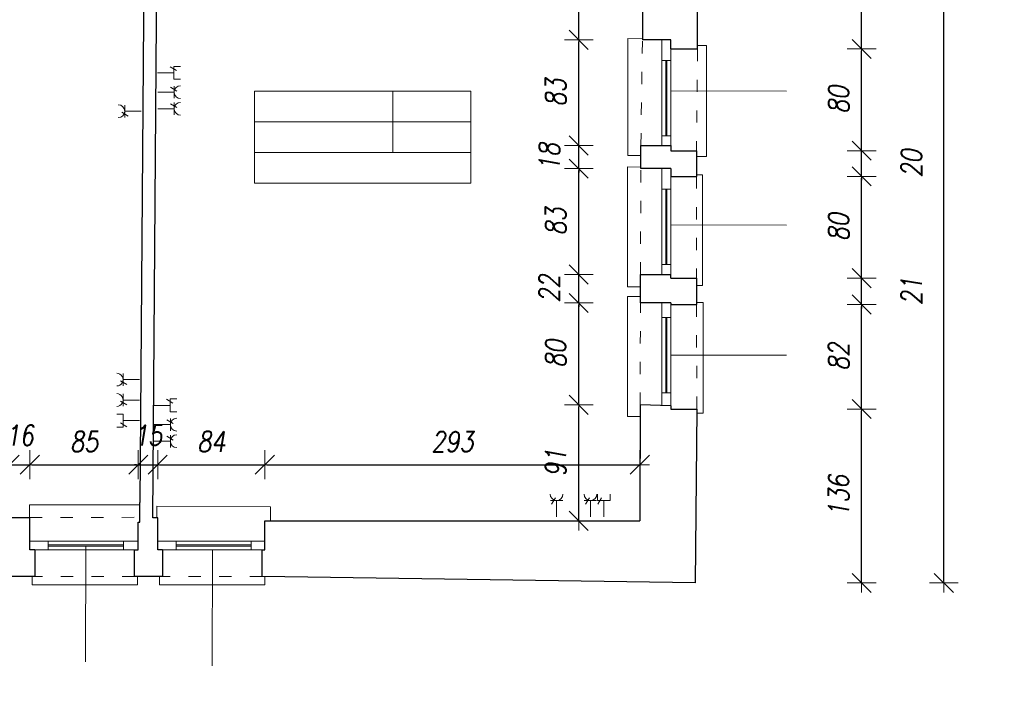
# Model space of a CAD drawing. Header units: millimetres. Extents: x -58431 to 28973, y -32170 to 9431.
# Tile 35 of 54: x -6811 to 891, y -27243 to -21904. Entities that reach past the tile are written whole.
import ezdxf

# ---------------------------------------------------------------- set-up
doc = ezdxf.new("R2010")
doc.units = ezdxf.units.MM
doc.header["$LTSCALE"] = 8
doc.linetypes.add('ACAD_ISO03W100', pattern=[30, 12, -18])
doc.layers.get('Defpoints').update_dxf_attribs({"lineweight": 0})
for name, color, linetype, lineweight in [('A_DIMEN', 7, 'Continuous', 0), ('BAM_OPISY POWIERZCHNI', 40, 'Continuous', 0), ('instalacje', 6, 'Continuous', 0), ('piętro_dzwi i okna', 3, 'Continuous', 0), ('piętro_parapet', 6, 'Continuous', 0), ('piętro_podciąg', 2, 'ACAD_ISO03W100', 0), ('piętro_rzut', 7, 'Continuous', 30), ('piętro_widok', 4, 'Continuous', 0), ('RZUT_wymiarowanie', 2, 'Continuous', 0), ('wymiarowanie', 4, 'Continuous', 0)]:
    doc.layers.add(name, color=color, linetype=linetype, lineweight=lineweight)
doc.styles.add('ROMANS1', font='romans.shx', dxfattribs={"width": 0.8, "oblique": 10})
doc.dimstyles.new('NARCH100', dxfattribs={"dimscale": 100, "dimtxt": 1.6, "dimasz": 0.15, "dimexe": 0, "dimexo": 0, "dimgap": 1, "dimtad": 1, "dimdec": 0, "dimlfac": 0.1, "dimrnd": 1, "dimdsep": 46, "dimtxsty": 'ROMANS1', "dimblk": 'wym', "dimcen": -1.5, "dimse1": 1, "dimse2": 1, "dimclrd": 4, "dimclre": 4, "dimclrt": 3, "dimadec": 0, "dimazin": 0, "dimtfac": 0.04, "dimtdec": 0, "dimtmove": 2, "dimatfit": 3, "dimldrblk": 'wym', "dimfxl": 0, "dimtolj": 1, "dimarcsym": 0})

# ---------------------------------------------------------------- blocks, each defined once
blk = doc.blocks.new('wym')
at = {"layer": 'A_DIMEN', "color": 4, "ltscale": 100}
for p, q in [((0, -7.5), (0, 7.5)), ((-5, -5), (5, 5)), ((-5, 0), (5, 0))]:
    blk.add_line(p, q, dxfattribs=at)
blk = doc.blocks.new('*D41')
at = {"layer": 'Defpoints', "color": 0, "transparency": 16777216}
for p in [(-6902.2, -26258.7), (-6692.7, -26258.7), (-6692.7, -28282.8)]:
    blk.add_point(p, dxfattribs=at)
at = {"layer": 'piętro_widok', "color": 4, "lineweight": -2, "transparency": 16777216}
for p, q in [((-6917.2, -28282.8), (-6932.2, -28282.8)), ((-6902.2, -28282.8), (-6692.7, -28282.8)), ((-6677.7, -28282.8), (-6662.7, -28282.8))]:
    blk.add_line(p, q, dxfattribs=at)
at = {"layer": 'piętro_widok', "color": 4, "lineweight": -2, "transparency": 16777216, "xscale": 15, "yscale": 15, "zscale": 15}
for p, rotation in [((-6902.2, -28282.8), 359.9999999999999), ((-6692.7, -28282.8), 179.9999999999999)]:
    blk.add_blockref('wym', p, dxfattribs=dict(at, rotation=rotation))
at = {"layer": 'piętro_widok', "color": 3, "transparency": 16777216, "insert": (-6797.4, -28050.2), "char_height": 160, "attachment_point": 5, "style": 'ROMANS1'}
blk.add_mtext('\\A1;21', dxfattribs=at)
blk = doc.blocks.new('*D42')
at = {"layer": 'Defpoints', "color": 0, "transparency": 16777216}
for p in [(-6692.7, -26258.7), (-5913.9, -26258.7), (-5913.9, -28282.8)]:
    blk.add_point(p, dxfattribs=at)
at = {"layer": 'piętro_widok', "color": 4, "lineweight": -2, "transparency": 16777216}
blk.add_line((-6677.7, -28282.8), (-5928.9, -28282.8), dxfattribs=at)
at = {"layer": 'piętro_widok', "color": 4, "lineweight": -2, "transparency": 16777216, "xscale": 15, "yscale": 15, "zscale": 15, "rotation": 179.9999999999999}
blk.add_blockref('wym', (-6692.7, -28282.8), dxfattribs=at)
at = {"layer": 'piętro_widok', "color": 4, "lineweight": -2, "transparency": 16777216, "xscale": 15, "yscale": 15, "zscale": 15}
blk.add_blockref('wym', (-5913.9, -28282.8), dxfattribs=at)
at = {"layer": 'piętro_widok', "color": 3, "transparency": 16777216, "insert": (-6303.3, -28102.8), "char_height": 160, "attachment_point": 5, "style": 'ROMANS1'}
blk.add_mtext('\\A1;78', dxfattribs=at)
blk = doc.blocks.new('*D43')
at = {"layer": 'Defpoints', "color": 0, "transparency": 16777216}
for p in [(-5913.9, -26258.7), (-5693.1, -26258.7), (-5693.1, -28282.8)]:
    blk.add_point(p, dxfattribs=at)
at = {"layer": 'piętro_widok', "color": 4, "lineweight": -2, "transparency": 16777216}
for p, q in [((-5928.9, -28282.8), (-5943.9, -28282.8)), ((-5913.9, -28282.8), (-5693.1, -28282.8)), ((-5678.1, -28282.8), (-5663.1, -28282.8))]:
    blk.add_line(p, q, dxfattribs=at)
at = {"layer": 'piętro_widok', "color": 4, "lineweight": -2, "transparency": 16777216, "xscale": 15, "yscale": 15, "zscale": 15}
for p, rotation in [((-5913.9, -28282.8), 359.9999999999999), ((-5693.1, -28282.8), 179.9999999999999)]:
    blk.add_blockref('wym', p, dxfattribs=dict(at, rotation=rotation))
at = {"layer": 'piętro_widok', "color": 3, "transparency": 16777216, "insert": (-5803.5, -28091.6), "char_height": 160, "attachment_point": 5, "style": 'ROMANS1'}
blk.add_mtext('\\A1;22', dxfattribs=at)
blk = doc.blocks.new('*D44')
at = {"layer": 'Defpoints', "color": 0, "transparency": 16777216}
for p in [(-5693.1, -26258.7), (-4914.5, -26258.5), (-4914.5, -28282.8)]:
    blk.add_point(p, dxfattribs=at)
at = {"layer": 'piętro_widok', "color": 4, "lineweight": -2, "transparency": 16777216}
blk.add_line((-5678.1, -28282.8), (-4929.5, -28282.8), dxfattribs=at)
at = {"layer": 'piętro_widok', "color": 4, "lineweight": -2, "transparency": 16777216, "xscale": 15, "yscale": 15, "zscale": 15, "rotation": 179.9999999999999}
blk.add_blockref('wym', (-5693.1, -28282.8), dxfattribs=at)
at = {"layer": 'piętro_widok', "color": 4, "lineweight": -2, "transparency": 16777216, "xscale": 15, "yscale": 15, "zscale": 15}
blk.add_blockref('wym', (-4914.5, -28282.8), dxfattribs=at)
at = {"layer": 'piętro_widok', "color": 3, "transparency": 16777216, "insert": (-5303.8, -28102.8), "char_height": 160, "attachment_point": 5, "style": 'ROMANS1'}
blk.add_mtext('\\A1;78', dxfattribs=at)
blk = doc.blocks.new('*D45')
at = {"layer": 'Defpoints', "color": 0, "transparency": 16777216}
for p in [(-4914.5, -26258.5), (-1528.1, -26309.4), (-1528.1, -28282.8)]:
    blk.add_point(p, dxfattribs=at)
at = {"layer": 'piętro_widok', "color": 4, "lineweight": -2, "transparency": 16777216}
blk.add_line((-4899.5, -28282.8), (-1543.1, -28282.8), dxfattribs=at)
at = {"layer": 'piętro_widok', "color": 4, "lineweight": -2, "transparency": 16777216, "xscale": 15, "yscale": 15, "zscale": 15, "rotation": 179.9999999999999}
blk.add_blockref('wym', (-4914.5, -28282.8), dxfattribs=at)
at = {"layer": 'piętro_widok', "color": 4, "lineweight": -2, "transparency": 16777216, "xscale": 15, "yscale": 15, "zscale": 15}
blk.add_blockref('wym', (-1528.1, -28282.8), dxfattribs=at)
at = {"layer": 'piętro_widok', "color": 3, "transparency": 16777216, "insert": (-3221.3, -28102.8), "char_height": 160, "attachment_point": 5, "style": 'ROMANS1'}
blk.add_mtext('\\A1;339', dxfattribs=at)
blk = doc.blocks.new('*D46')
at = {"layer": 'Defpoints', "color": 0, "transparency": 16777216}
for p in [(-1513.7, -24949.1), (-225.4, -24949.1), (-1528.1, -26309.4)]:
    blk.add_point(p, dxfattribs=at)
at = {"layer": 'piętro_widok', "color": 4, "lineweight": -2, "transparency": 16777216}
blk.add_line((-225.4, -26294.4), (-225.4, -24964.1), dxfattribs=at)
at = {"layer": 'piętro_widok', "color": 4, "lineweight": -2, "transparency": 16777216, "xscale": 15, "yscale": 15, "zscale": 15}
for p, rotation in [((-225.4, -24949.1), 90), ((-225.4, -26309.4), 270)]:
    blk.add_blockref('wym', p, dxfattribs=dict(at, rotation=rotation))
at = {"layer": 'piętro_widok', "color": 3, "transparency": 16777216, "insert": (-405.4, -25629.3), "char_height": 160, "attachment_point": 5, "rotation": 90, "style": 'ROMANS1'}
blk.add_mtext('\\A1;136', dxfattribs=at)
blk = doc.blocks.new('*D47')
at = {"layer": 'Defpoints', "color": 0, "transparency": 16777216}
for p in [(-1517.6, -24131.7), (-225.4, -24131.7), (-1513.7, -24949.1)]:
    blk.add_point(p, dxfattribs=at)
at = {"layer": 'piętro_widok', "color": 4, "lineweight": -2, "transparency": 16777216}
blk.add_line((-225.4, -24934.1), (-225.4, -24146.7), dxfattribs=at)
at = {"layer": 'piętro_widok', "color": 4, "lineweight": -2, "transparency": 16777216, "xscale": 15, "yscale": 15, "zscale": 15}
for p, rotation in [((-225.4, -24131.7), 90), ((-225.4, -24949.1), 270)]:
    blk.add_blockref('wym', p, dxfattribs=dict(at, rotation=rotation))
at = {"layer": 'piętro_widok', "color": 3, "transparency": 16777216, "insert": (-405.4, -24540.4), "char_height": 160, "attachment_point": 5, "rotation": 90, "style": 'ROMANS1'}
blk.add_mtext('\\A1;82', dxfattribs=at)
blk = doc.blocks.new('*D48')
at = {"layer": 'Defpoints', "color": 0, "transparency": 16777216}
for p in [(-1517.6, -23925.3), (-225.4, -23925.3), (-1517.6, -24131.7)]:
    blk.add_point(p, dxfattribs=at)
at = {"layer": 'piętro_widok', "color": 4, "lineweight": -2, "transparency": 16777216}
for p, q in [((-225.4, -23910.3), (-225.4, -23895.3)), ((-225.4, -24131.7), (-225.4, -23925.3)), ((-225.4, -24146.7), (-225.4, -24161.7))]:
    blk.add_line(p, q, dxfattribs=at)
at = {"layer": 'piętro_widok', "color": 4, "lineweight": -2, "transparency": 16777216, "xscale": 15, "yscale": 15, "zscale": 15}
for p, rotation in [((-225.4, -23925.3), 270), ((-225.4, -24131.7), 90)]:
    blk.add_blockref('wym', p, dxfattribs=dict(at, rotation=rotation))
at = {"layer": 'piętro_widok', "color": 3, "transparency": 16777216, "insert": (164.6, -24028.5), "char_height": 160, "attachment_point": 5, "rotation": 90, "style": 'ROMANS1'}
blk.add_mtext('\\A1;21', dxfattribs=at)
blk = doc.blocks.new('*D49')
at = {"layer": 'Defpoints', "color": 0, "transparency": 16777216}
for p in [(-1517.6, -23129.4), (-225.4, -23129.4), (-1517.6, -23925.3)]:
    blk.add_point(p, dxfattribs=at)
at = {"layer": 'piętro_widok', "color": 4, "lineweight": -2, "transparency": 16777216}
blk.add_line((-225.4, -23910.3), (-225.4, -23144.4), dxfattribs=at)
at = {"layer": 'piętro_widok', "color": 4, "lineweight": -2, "transparency": 16777216, "xscale": 15, "yscale": 15, "zscale": 15}
for p, rotation in [((-225.4, -23129.4), 90), ((-225.4, -23925.3), 270)]:
    blk.add_blockref('wym', p, dxfattribs=dict(at, rotation=rotation))
at = {"layer": 'piętro_widok', "color": 3, "transparency": 16777216, "insert": (-405.4, -23527.3), "char_height": 160, "attachment_point": 5, "rotation": 90, "style": 'ROMANS1'}
blk.add_mtext('\\A1;80', dxfattribs=at)
blk = doc.blocks.new('*D50')
at = {"layer": 'Defpoints', "color": 0, "transparency": 16777216}
for p in [(-1517.7, -22928.6), (-225.4, -22928.6), (-1517.6, -23129.4)]:
    blk.add_point(p, dxfattribs=at)
at = {"layer": 'piętro_widok', "color": 4, "lineweight": -2, "transparency": 16777216}
for p, q in [((-225.4, -22913.6), (-225.4, -22898.6)), ((-225.4, -23129.4), (-225.4, -22928.6)), ((-225.4, -23144.4), (-225.4, -23159.4))]:
    blk.add_line(p, q, dxfattribs=at)
at = {"layer": 'piętro_widok', "color": 4, "lineweight": -2, "transparency": 16777216, "xscale": 15, "yscale": 15, "zscale": 15}
for p, rotation in [((-225.4, -22928.6), 270), ((-225.4, -23129.4), 90)]:
    blk.add_blockref('wym', p, dxfattribs=dict(at, rotation=rotation))
at = {"layer": 'piętro_widok', "color": 3, "transparency": 16777216, "insert": (164.6, -23029), "char_height": 160, "attachment_point": 5, "rotation": 90, "style": 'ROMANS1'}
blk.add_mtext('\\A1;20', dxfattribs=at)
blk = doc.blocks.new('*D51')
at = {"layer": 'Defpoints', "color": 0, "transparency": 16777216}
for p in [(-1508.3, -22133.1, -2786.7), (-225.4, -22133.1), (-1517.7, -22928.6)]:
    blk.add_point(p, dxfattribs=at)
at = {"layer": 'piętro_widok', "color": 4, "lineweight": -2, "transparency": 16777216}
blk.add_line((-225.4, -22913.6), (-225.4, -22148.1), dxfattribs=at)
at = {"layer": 'piętro_widok', "color": 4, "lineweight": -2, "transparency": 16777216, "xscale": 15, "yscale": 15, "zscale": 15}
for p, rotation in [((-225.4, -22133.1), 90), ((-225.4, -22928.6), 270)]:
    blk.add_blockref('wym', p, dxfattribs=dict(at, rotation=rotation))
at = {"layer": 'piętro_widok', "color": 3, "transparency": 16777216, "insert": (-405.4, -22530.9), "char_height": 160, "attachment_point": 5, "rotation": 90, "style": 'ROMANS1'}
blk.add_mtext('\\A1;80', dxfattribs=at)
blk = doc.blocks.new('*D52')
at = {"layer": 'Defpoints', "color": 0, "transparency": 16777216}
for p in [(-1543.9, -19904.6), (-225.4, -19904.6), (-1508.3, -22133.1, -2786.7)]:
    blk.add_point(p, dxfattribs=at)
at = {"layer": 'piętro_widok', "color": 4, "lineweight": -2, "transparency": 16777216}
blk.add_line((-225.4, -22118.1), (-225.4, -19919.6), dxfattribs=at)
at = {"layer": 'piętro_widok', "color": 4, "lineweight": -2, "transparency": 16777216, "xscale": 15, "yscale": 15, "zscale": 15}
for p, rotation in [((-225.4, -19904.6), 90), ((-225.4, -22133.1), 270)]:
    blk.add_blockref('wym', p, dxfattribs=dict(at, rotation=rotation))
at = {"layer": 'piętro_widok', "color": 3, "transparency": 16777216, "insert": (-405.4, -21018.9), "char_height": 160, "attachment_point": 5, "rotation": 90, "style": 'ROMANS1'}
blk.add_mtext('\\A1;223', dxfattribs=at)
blk = doc.blocks.new('*D331')
at = {"layer": 'Defpoints', "color": 0, "transparency": 16777216}
for p in [(-6732, -25384.3), (-6890.1, -25981.2), (-6732, -25981.2)]:
    blk.add_point(p, dxfattribs=at)
at = {"layer": 'RZUT_wymiarowanie', "color": 4, "lineweight": -2, "transparency": 16777216}
for p, q in [((-6905.1, -25384.3), (-6920.1, -25384.3)), ((-6890.1, -25384.3), (-6732, -25384.3)), ((-6717, -25384.3), (-6702, -25384.3))]:
    blk.add_line(p, q, dxfattribs=at)
at = {"layer": 'RZUT_wymiarowanie', "color": 4, "lineweight": -2, "transparency": 16777216, "xscale": 15, "yscale": 15, "zscale": 15}
for p, rotation in [((-6890.1, -25384.3), 359.9999999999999), ((-6732, -25384.3), 179.9999999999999)]:
    blk.add_blockref('wym', p, dxfattribs=dict(at, rotation=rotation))
at = {"layer": 'RZUT_wymiarowanie', "color": 3, "transparency": 16777216, "insert": (-6811.1, -25154.3), "char_height": 160, "attachment_point": 5, "style": 'ROMANS1'}
blk.add_mtext('\\A1;16', dxfattribs=at)
blk = doc.blocks.new('*D332')
at = {"layer": 'Defpoints', "color": 0, "transparency": 16777216}
for p in [(-5883.2, -25384.3), (-6732, -25981.2), (-5883.2, -25981.2)]:
    blk.add_point(p, dxfattribs=at)
at = {"layer": 'RZUT_wymiarowanie', "color": 4, "lineweight": -2, "transparency": 16777216}
blk.add_line((-6717, -25384.3), (-5898.2, -25384.3), dxfattribs=at)
at = {"layer": 'RZUT_wymiarowanie', "color": 4, "lineweight": -2, "transparency": 16777216, "xscale": 15, "yscale": 15, "zscale": 15, "rotation": 179.9999999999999}
blk.add_blockref('wym', (-6732, -25384.3), dxfattribs=at)
at = {"layer": 'RZUT_wymiarowanie', "color": 4, "lineweight": -2, "transparency": 16777216, "xscale": 15, "yscale": 15, "zscale": 15}
blk.add_blockref('wym', (-5883.2, -25384.3), dxfattribs=at)
at = {"layer": 'RZUT_wymiarowanie', "color": 3, "transparency": 16777216, "insert": (-6307.6, -25204.3), "char_height": 160, "attachment_point": 5, "style": 'ROMANS1'}
blk.add_mtext('\\A1;85', dxfattribs=at)
blk = doc.blocks.new('*D333')
at = {"layer": 'Defpoints', "color": 0, "transparency": 16777216}
for p in [(-5731.6, -25384.3), (-5883.2, -25981.2), (-5731.6, -25981.2)]:
    blk.add_point(p, dxfattribs=at)
at = {"layer": 'RZUT_wymiarowanie', "color": 4, "lineweight": -2, "transparency": 16777216}
for p, q in [((-5898.2, -25384.3), (-5913.2, -25384.3)), ((-5883.2, -25384.3), (-5731.6, -25384.3)), ((-5716.6, -25384.3), (-5701.6, -25384.3))]:
    blk.add_line(p, q, dxfattribs=at)
at = {"layer": 'RZUT_wymiarowanie', "color": 4, "lineweight": -2, "transparency": 16777216, "xscale": 15, "yscale": 15, "zscale": 15}
for p, rotation in [((-5883.2, -25384.3), 359.9999999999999), ((-5731.6, -25384.3), 179.9999999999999)]:
    blk.add_blockref('wym', p, dxfattribs=dict(at, rotation=rotation))
at = {"layer": 'RZUT_wymiarowanie', "color": 3, "transparency": 16777216, "insert": (-5807.4, -25154.3), "char_height": 160, "attachment_point": 5, "style": 'ROMANS1'}
blk.add_mtext('\\A1;15', dxfattribs=at)
blk = doc.blocks.new('*D334')
at = {"layer": 'Defpoints', "color": 0, "transparency": 16777216}
for p in [(-4893.5, -25384.3), (-5731.6, -25981.2), (-4893.5, -25981.2)]:
    blk.add_point(p, dxfattribs=at)
at = {"layer": 'RZUT_wymiarowanie', "color": 4, "lineweight": -2, "transparency": 16777216}
blk.add_line((-5716.6, -25384.3), (-4908.5, -25384.3), dxfattribs=at)
at = {"layer": 'RZUT_wymiarowanie', "color": 4, "lineweight": -2, "transparency": 16777216, "xscale": 15, "yscale": 15, "zscale": 15, "rotation": 179.9999999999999}
blk.add_blockref('wym', (-5731.6, -25384.3), dxfattribs=at)
at = {"layer": 'RZUT_wymiarowanie', "color": 4, "lineweight": -2, "transparency": 16777216, "xscale": 15, "yscale": 15, "zscale": 15}
blk.add_blockref('wym', (-4893.5, -25384.3), dxfattribs=at)
at = {"layer": 'RZUT_wymiarowanie', "color": 3, "transparency": 16777216, "insert": (-5312.6, -25204.3), "char_height": 160, "attachment_point": 5, "style": 'ROMANS1'}
blk.add_mtext('\\A1;84', dxfattribs=at)
blk = doc.blocks.new('*D335')
at = {"layer": 'Defpoints', "color": 0, "transparency": 16777216}
for p in [(-1959.9, -25384.3), (-1959.9, -25824), (-4893.5, -25981.2)]:
    blk.add_point(p, dxfattribs=at)
at = {"layer": 'RZUT_wymiarowanie', "color": 4, "lineweight": -2, "transparency": 16777216}
blk.add_line((-4878.5, -25384.3), (-1974.9, -25384.3), dxfattribs=at)
at = {"layer": 'RZUT_wymiarowanie', "color": 4, "lineweight": -2, "transparency": 16777216, "xscale": 15, "yscale": 15, "zscale": 15, "rotation": 179.9999999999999}
blk.add_blockref('wym', (-4893.5, -25384.3), dxfattribs=at)
at = {"layer": 'RZUT_wymiarowanie', "color": 4, "lineweight": -2, "transparency": 16777216, "xscale": 15, "yscale": 15, "zscale": 15}
blk.add_blockref('wym', (-1959.9, -25384.3), dxfattribs=at)
at = {"layer": 'RZUT_wymiarowanie', "color": 3, "transparency": 16777216, "insert": (-3426.7, -25204.3), "char_height": 160, "attachment_point": 5, "style": 'ROMANS1'}
blk.add_mtext('\\A1;293', dxfattribs=at)
blk = doc.blocks.new('*D484')
at = {"layer": 'BAM_OPISY POWIERZCHNI', "color": 4, "lineweight": -2, "transparency": 16777216}
blk.add_line((-2438.3, -25809), (-2438.3, -24930.8), dxfattribs=at)
at = {"layer": 'Defpoints', "color": 0, "transparency": 16777216}
for p in [(-2438.3, -24915.8), (-1958.9, -24915.8), (-1959.9, -25824)]:
    blk.add_point(p, dxfattribs=at)
at = {"layer": 'BAM_OPISY POWIERZCHNI', "color": 4, "lineweight": -2, "transparency": 16777216, "xscale": 15, "yscale": 15, "zscale": 15}
for p, rotation in [((-2438.3, -24915.8), 90), ((-2438.3, -25824), 270)]:
    blk.add_blockref('wym', p, dxfattribs=dict(at, rotation=rotation))
at = {"layer": 'BAM_OPISY POWIERZCHNI', "color": 3, "transparency": 16777216, "insert": (-2618.3, -25369.9), "char_height": 160, "attachment_point": 5, "rotation": 90, "style": 'ROMANS1'}
blk.add_mtext('\\A1;91', dxfattribs=at)
blk = doc.blocks.new('*D485')
at = {"layer": 'BAM_OPISY POWIERZCHNI', "color": 4, "lineweight": -2, "transparency": 16777216}
blk.add_line((-2438.3, -24900.8), (-2438.3, -24134.1), dxfattribs=at)
at = {"layer": 'Defpoints', "color": 0, "transparency": 16777216}
for p in [(-2438.3, -24119.1), (-1788.1, -24119.1), (-1958.9, -24915.8)]:
    blk.add_point(p, dxfattribs=at)
at = {"layer": 'BAM_OPISY POWIERZCHNI', "color": 4, "lineweight": -2, "transparency": 16777216, "xscale": 15, "yscale": 15, "zscale": 15}
for p, rotation in [((-2438.3, -24119.1), 90), ((-2438.3, -24915.8), 270)]:
    blk.add_blockref('wym', p, dxfattribs=dict(at, rotation=rotation))
at = {"layer": 'BAM_OPISY POWIERZCHNI', "color": 3, "transparency": 16777216, "insert": (-2618.3, -24517.5), "char_height": 160, "attachment_point": 5, "rotation": 90, "style": 'ROMANS1'}
blk.add_mtext('\\A1;80', dxfattribs=at)
blk = doc.blocks.new('*D486')
at = {"layer": 'BAM_OPISY POWIERZCHNI', "color": 4, "lineweight": -2, "transparency": 16777216}
for p, q in [((-2438.3, -23881.7), (-2438.3, -23866.7)), ((-2438.3, -24119.1), (-2438.3, -23896.7)), ((-2438.3, -24134.1), (-2438.3, -24149.1))]:
    blk.add_line(p, q, dxfattribs=at)
at = {"layer": 'Defpoints', "color": 0, "transparency": 16777216}
for p in [(-2438.3, -23896.7), (-1788.1, -23896.7), (-1788.1, -24119.1)]:
    blk.add_point(p, dxfattribs=at)
at = {"layer": 'BAM_OPISY POWIERZCHNI', "color": 4, "lineweight": -2, "transparency": 16777216, "xscale": 15, "yscale": 15, "zscale": 15}
for p, rotation in [((-2438.3, -23896.7), 270), ((-2438.3, -24119.1), 90)]:
    blk.add_blockref('wym', p, dxfattribs=dict(at, rotation=rotation))
at = {"layer": 'BAM_OPISY POWIERZCHNI', "color": 3, "transparency": 16777216, "insert": (-2668.3, -24007.9), "char_height": 160, "attachment_point": 5, "rotation": 90, "style": 'ROMANS1'}
blk.add_mtext('\\A1;22', dxfattribs=at)
blk = doc.blocks.new('*D487')
at = {"layer": 'BAM_OPISY POWIERZCHNI', "color": 4, "lineweight": -2, "transparency": 16777216}
blk.add_line((-2438.3, -23881.7), (-2438.3, -23084), dxfattribs=at)
at = {"layer": 'Defpoints', "color": 0, "transparency": 16777216}
for p in [(-2438.3, -23069), (-1788.1, -23069), (-1788.1, -23896.7)]:
    blk.add_point(p, dxfattribs=at)
at = {"layer": 'BAM_OPISY POWIERZCHNI', "color": 4, "lineweight": -2, "transparency": 16777216, "xscale": 15, "yscale": 15, "zscale": 15}
for p, rotation in [((-2438.3, -23069), 90), ((-2438.3, -23896.7), 270)]:
    blk.add_blockref('wym', p, dxfattribs=dict(at, rotation=rotation))
at = {"layer": 'BAM_OPISY POWIERZCHNI', "color": 3, "transparency": 16777216, "insert": (-2618.3, -23482.8), "char_height": 160, "attachment_point": 5, "rotation": 90, "style": 'ROMANS1'}
blk.add_mtext('\\A1;83', dxfattribs=at)
blk = doc.blocks.new('*D488')
at = {"layer": 'BAM_OPISY POWIERZCHNI', "color": 4, "lineweight": -2, "transparency": 16777216}
for p, q in [((-2438.3, -22872.7), (-2438.3, -22857.7)), ((-2438.3, -23069), (-2438.3, -22887.7)), ((-2438.3, -23084), (-2438.3, -23099))]:
    blk.add_line(p, q, dxfattribs=at)
at = {"layer": 'Defpoints', "color": 0, "transparency": 16777216}
for p in [(-2438.3, -22887.7), (-1788.1, -22887.7), (-1788.1, -23069)]:
    blk.add_point(p, dxfattribs=at)
at = {"layer": 'BAM_OPISY POWIERZCHNI', "color": 4, "lineweight": -2, "transparency": 16777216, "xscale": 15, "yscale": 15, "zscale": 15}
for p, rotation in [((-2438.3, -22887.7), 270), ((-2438.3, -23069), 90)]:
    blk.add_blockref('wym', p, dxfattribs=dict(at, rotation=rotation))
at = {"layer": 'BAM_OPISY POWIERZCHNI', "color": 3, "transparency": 16777216, "insert": (-2668.3, -22978.3), "char_height": 160, "attachment_point": 5, "rotation": 90, "style": 'ROMANS1'}
blk.add_mtext('\\A1;18', dxfattribs=at)
blk = doc.blocks.new('*D489')
at = {"layer": 'BAM_OPISY POWIERZCHNI', "color": 4, "lineweight": -2, "transparency": 16777216}
blk.add_line((-2438.3, -22872.7), (-2438.3, -22076.4), dxfattribs=at)
at = {"layer": 'Defpoints', "color": 0, "transparency": 16777216}
for p in [(-2438.3, -22061.4), (-1788.1, -22061.4), (-1788.1, -22887.7)]:
    blk.add_point(p, dxfattribs=at)
at = {"layer": 'BAM_OPISY POWIERZCHNI', "color": 4, "lineweight": -2, "transparency": 16777216, "xscale": 15, "yscale": 15, "zscale": 15}
for p, rotation in [((-2438.3, -22061.4), 90), ((-2438.3, -22887.7), 270)]:
    blk.add_blockref('wym', p, dxfattribs=dict(at, rotation=rotation))
at = {"layer": 'BAM_OPISY POWIERZCHNI', "color": 3, "transparency": 16777216, "insert": (-2618.3, -22474.6), "char_height": 160, "attachment_point": 5, "rotation": 90, "style": 'ROMANS1'}
blk.add_mtext('\\A1;83', dxfattribs=at)
blk = doc.blocks.new('*D490')
at = {"layer": 'BAM_OPISY POWIERZCHNI', "color": 4, "lineweight": -2, "transparency": 16777216}
blk.add_line((-2438.3, -22046.4), (-2438.3, -20165.7), dxfattribs=at)
at = {"layer": 'Defpoints', "color": 0, "transparency": 16777216}
for p in [(-2438.3, -20150.7), (-1933.9, -20150.7), (-1788.1, -22061.4)]:
    blk.add_point(p, dxfattribs=at)
at = {"layer": 'BAM_OPISY POWIERZCHNI', "color": 4, "lineweight": -2, "transparency": 16777216, "xscale": 15, "yscale": 15, "zscale": 15}
for p, rotation in [((-2438.3, -20150.7), 90), ((-2438.3, -22061.4), 270)]:
    blk.add_blockref('wym', p, dxfattribs=dict(at, rotation=rotation))
at = {"layer": 'BAM_OPISY POWIERZCHNI', "color": 3, "transparency": 16777216, "insert": (-2618.3, -21106), "char_height": 160, "attachment_point": 5, "rotation": 90, "style": 'ROMANS1'}
blk.add_mtext('\\A1;191', dxfattribs=at)
blk = doc.blocks.new('*D12')
at = {"layer": 'BAM_OPISY POWIERZCHNI', "color": 4, "lineweight": -2, "transparency": 16777216}
blk.add_line((417.8, -26294.4), (417.8, -1708.8), dxfattribs=at)
at = {"layer": 'Defpoints', "color": 0, "transparency": 16777216}
for p in [(-1456.7, -1693.8), (417.8, -1693.8), (-1528.1, -26309.4)]:
    blk.add_point(p, dxfattribs=at)
at = {"layer": 'BAM_OPISY POWIERZCHNI', "color": 4, "lineweight": -2, "transparency": 16777216, "xscale": 15, "yscale": 15, "zscale": 15}
for p, rotation in [((417.8, -1693.8), 90), ((417.8, -26309.4), 270)]:
    blk.add_blockref('wym', p, dxfattribs=dict(at, rotation=rotation))
at = {"layer": 'BAM_OPISY POWIERZCHNI', "color": 3, "transparency": 16777216, "insert": (237.8, -14001.6), "char_height": 160, "attachment_point": 5, "rotation": 90, "style": 'ROMANS1'}
blk.add_mtext('\\A1;2462', dxfattribs=at)
blk = doc.blocks.new('*D545')
at = {"layer": 'BAM_OPISY POWIERZCHNI', "color": 4, "lineweight": -2, "transparency": 16777216}
blk.add_line((-9823.1, -31627.1), (-1543.1, -31627.1), dxfattribs=at)
at = {"layer": 'Defpoints', "color": 0, "transparency": 16777216}
for p in [(-1528.1, -26309.4), (-9838.1, -30520.1), (-1528.1, -31627.1)]:
    blk.add_point(p, dxfattribs=at)
at = {"layer": 'BAM_OPISY POWIERZCHNI', "color": 4, "lineweight": -2, "transparency": 16777216, "xscale": 15, "yscale": 15, "zscale": 15, "rotation": 179.9999999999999}
blk.add_blockref('wym', (-9838.1, -31627.1), dxfattribs=at)
at = {"layer": 'BAM_OPISY POWIERZCHNI', "color": 4, "lineweight": -2, "transparency": 16777216, "xscale": 15, "yscale": 15, "zscale": 15}
blk.add_blockref('wym', (-1528.1, -31627.1), dxfattribs=at)
at = {"layer": 'BAM_OPISY POWIERZCHNI', "color": 3, "transparency": 16777216, "insert": (-5683.1, -31447.1), "char_height": 160, "attachment_point": 5, "style": 'ROMANS1'}
blk.add_mtext('\\A1;831', dxfattribs=at)
blk = doc.blocks.new('*D546')
at = {"layer": 'BAM_OPISY POWIERZCHNI', "color": 4, "lineweight": -2, "transparency": 16777216}
blk.add_line((-56042.1, -32057.8), (-1543.1, -32057.8), dxfattribs=at)
at = {"layer": 'Defpoints', "color": 0, "transparency": 16777216}
for p in [(-56057.1, -26261.6), (-1528.1, -26309.4), (-1528.1, -32057.8)]:
    blk.add_point(p, dxfattribs=at)
at = {"layer": 'BAM_OPISY POWIERZCHNI', "color": 4, "lineweight": -2, "transparency": 16777216, "xscale": 15, "yscale": 15, "zscale": 15, "rotation": 179.9999999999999}
blk.add_blockref('wym', (-56057.1, -32057.8), dxfattribs=at)
at = {"layer": 'BAM_OPISY POWIERZCHNI', "color": 4, "lineweight": -2, "transparency": 16777216, "xscale": 15, "yscale": 15, "zscale": 15}
blk.add_blockref('wym', (-1528.1, -32057.8), dxfattribs=at)
at = {"layer": 'BAM_OPISY POWIERZCHNI', "color": 3, "transparency": 16777216, "insert": (-28792.6, -31877.8), "char_height": 160, "attachment_point": 5, "style": 'ROMANS1'}
blk.add_mtext('\\A1;5453', dxfattribs=at)

msp = doc.modelspace()

# ---------------------------------------------------------------- linework, layer by layer
at = {"layer": 'BAM_OPISY POWIERZCHNI'}
msp.add_line((-3891.8, -22463.1), (-3891.8, -22943.1), dxfattribs=at)
for points in [[(-4973.9, -22463.1), (-4973.9, -22943.1), (-3283.3, -22943.1), (-3283.3, -22463.1)], [(-4973.9, -22463.1), (-3283.3, -22463.1)], [(-3283.3, -22703.1), (-4973.9, -22703.1)], [(-4973.9, -22943.1), (-4973.9, -23183.1), (-3283.3, -23183.1), (-3283.3, -22943.1)]]:
    msp.add_lwpolyline(points, dxfattribs=at)
at = {"layer": 'instalacje'}
for points in [[(-5604.1, -22319.9), (-5732.1, -22319.9)], [(-5583.4, -22301.8), (-5633.1, -22271.9)], [(-5604.1, -22370.1), (-5604.1, -22269.7)], [(-5553.8, -22269.7), (-5604.1, -22269.7)], [(-5553.8, -22370.1), (-5604.1, -22370.1)], [(-5603, -22470.6), (-5731, -22470.6)], [(-5581.4, -22461.9), (-5631.1, -22432)], [(-5602.9, -22422.6), (-5603, -22518.5)], [(-5581.4, -22591.9), (-5631.1, -22562)], [(-5603, -22552.6), (-5603, -22648.5)], [(-6011.1, -22628.4), (-5961.4, -22658.3)], [(-5989.6, -22667.7), (-5989.6, -22571.8)], [(-5989.6, -22619.7), (-5861.6, -22619.7)], [(-5603, -22600.6), (-5731, -22600.6)], [(-6002, -24766.4), (-6002, -24670.5)], [(-6002, -24718.5), (-5874, -24718.5)], [(-6023.6, -24727.1), (-5973.9, -24757)], [(-6002, -24926.5), (-6002, -24830.5)], [(-5612.7, -24902), (-5662.4, -24872.1)], [(-5633.4, -24970.4), (-5633.4, -24869.9)], [(-5583.1, -24869.9), (-5633.4, -24869.9)], [(-6023.6, -24887.1), (-5973.9, -24917)], [(-6002, -24878.5), (-5874, -24878.5)], [(-5633.4, -24920.1), (-5761.4, -24920.1)], [(-6052.3, -24989.6), (-6002, -24989.6)], [(-6002, -24989.6), (-6002.1, -25090.1)], [(-5583.1, -24970.4), (-5633.4, -24970.4)], [(-5632.2, -25022.8), (-5632.3, -25118.8)], [(-6052.3, -25090.1), (-6002.1, -25090.1)], [(-6022.7, -25057.9), (-5973, -25087.8)], [(-6002, -25039.8), (-5874, -25039.9)], [(-5632.3, -25070.8), (-5760.3, -25070.8)], [(-5610.7, -25062.2), (-5660.4, -25032.3)], [(-5610.7, -25192.2), (-5660.4, -25162.3)], [(-5632.3, -25152.8), (-5632.3, -25248.8)], [(-5632.3, -25200.8), (-5760.3, -25200.8)], [(-2620.2, -25643), (-2650.1, -25692.7)], [(-2355, -25643.1), (-2384.9, -25692.8)], [(-2291.8, -25614.4), (-2291.8, -25664.6)], [(-2259.7, -25644), (-2289.6, -25693.7)], [(-2191.3, -25614.4), (-2191.3, -25664.6)], [(-2659.5, -25664.6), (-2563.6, -25664.6)], [(-2611.6, -25664.6), (-2611.6, -25792.6)], [(-2394.4, -25664.6), (-2298.4, -25664.6)], [(-2346.4, -25664.6), (-2346.4, -25792.6)], [(-2191.3, -25664.6), (-2291.8, -25664.6)], [(-2241.6, -25664.6), (-2241.6, -25792.6)]]:
    msp.add_lwpolyline(points, dxfattribs=at)
for centre, start, end in [((-5552.7, -22470.6), 89.99226, 269.99226), ((-5552.7, -22600.6), 89.99226, 269.99226), ((-6039.8, -22619.7), 270, 90), ((-6052.2, -24718.5), 269.99226, 89.99226), ((-6052.3, -24878.5), 269.99226, 89.99226), ((-5582, -25070.8), 89.99226, 269.99226), ((-5582, -25200.8), 89.99226, 269.99226), ((-2611.6, -25614.4), 179.99226, 359.99226), ((-2346.4, -25614.4), 179.99226, 359.99226)]:
    msp.add_arc(centre, 50.2, start, end, dxfattribs=at)
at = {"layer": 'piętro_dzwi i okna'}
for points in [[(-1788.1, -22061.4), (-1788.1, -22887.7)], [(-1718.1, -22133.1), (-1718, -22887.7)], [(-1788.1, -22223.5), (-1718.1, -22223.5)], [(-1757.4, -22223.5), (-1757.4, -22812.5)], [(-1747.8, -22223.5), (-1747.8, -22812.5)], [(-1788.1, -22812.5), (-1718.1, -22812.5)], [(-1788.1, -23069), (-1788.1, -23896.7)], [(-1718.1, -23122.4), (-1718, -23896.7)], [(-1788.1, -23228.5), (-1718.1, -23228.5)], [(-1757.4, -23228.5), (-1757.4, -23817.5)], [(-1747.8, -23228.5), (-1747.8, -23817.5)], [(-1788.1, -23817.5), (-1718.1, -23817.5)], [(-1788.1, -24119.1), (-1788.1, -24922.4)], [(-1718.1, -24131.4), (-1718, -24925.1)], [(-1788.1, -24233.9), (-1718.1, -24233.9)], [(-1757.4, -24233.9), (-1757.4, -24823)], [(-1747.8, -24233.9), (-1747.8, -24823)], [(-1788.1, -24823), (-1718.1, -24823)], [(-5883.2, -25981.2), (-6732, -25981.2)], [(-6589.1, -25981.2), (-6589.1, -26051.2)], [(-6000.1, -26011.9), (-6589.1, -26011.9)], [(-6000.1, -26021.5), (-6589.1, -26021.5)], [(-6000.1, -25981.2), (-6000.1, -26051.2)], [(-4893.5, -25981.2), (-5731.6, -25981.2)], [(-5588.2, -25981.2), (-5588.2, -26051.2)], [(-4999.2, -26011.9), (-5588.2, -26011.9)], [(-4999.2, -26021.5), (-5588.2, -26021.5)], [(-4999.2, -25981.2), (-4999.2, -26051.2)], [(-5913.9, -26051.2), (-6693.2, -26051.2)], [(-4914.5, -26051.2), (-5693.8, -26051.3)]]:
    msp.add_lwpolyline(points, dxfattribs=at)
at = {"layer": 'piętro_parapet'}
for points in [[(-1952.2, -22967.4), (-2054.3, -22967.4), (-2054.5, -22052), (-1939.7, -22053.3)], [(-1508.3, -22106.3), (-1438.3, -22106.3), (-1438.3, -22973.2), (-1517.7, -22973.2)], [(-1955.3, -23994.5), (-2056.5, -23994.5), (-2056.7, -23055.9), (-1952.2, -23057.1)], [(-1517.6, -23116.7), (-1470.3, -23116.7), (-1470.3, -23983.6), (-1517.6, -23983.6)], [(-1955.3, -25007.3), (-2056.5, -25007.3), (-2056.7, -24068.6), (-1952.2, -24069.8)], [(-1517.6, -24115.1), (-1464.5, -24115.1), (-1464.5, -24982), (-1514, -24982)], [(-6734.5, -25798.5), (-6734.5, -25699.2)], [(-5872.1, -25699.2), (-6734.5, -25699.2)], [(-5737.7, -25800.7), (-5737.7, -25708.2), (-4849.8, -25713.7), (-4850.1, -25824)], [(-6713.5, -26258.7), (-6713.5, -26324.3), (-5889.1, -26324.3), (-5889.1, -26258.7)], [(-5716.9, -26258.7), (-5716.9, -26324.3), (-4892.4, -26324.3), (-4892.4, -26258.7)]]:
    msp.add_lwpolyline(points, dxfattribs=at)
at = {"layer": 'piętro_podciąg'}
for points in [[(-1952.2, -22887.7), (-1939.7, -22061.4)], [(-1508.3, -22133.2), (-1517.6, -22928.6)], [(-1955.3, -23896.7), (-1952.2, -23069)], [(-1517.6, -23129.4), (-1517.7, -23925.3)], [(-1958.9, -24915.8), (-1955.3, -24119.1)], [(-1517.6, -24131.7), (-1513.7, -24949.1)], [(-6732, -25798.4), (-5871.8, -25795.5)], [(-5913.9, -26258.7), (-6701.4, -26258.7)], [(-4914.5, -26258.7), (-5693.1, -26258.7)]]:
    msp.add_lwpolyline(points, dxfattribs=at)
at = {"layer": 'piętro_rzut'}
for p, q in [((-1933.9, -20252.9), (-1939.7, -22061.4)), ((-1718.1, -22133.1, -2786.7), (-1508.3, -22133.1, -2786.7)), ((-1952.2, -23069), (-1952.2, -22887.7)), ((-1952.2, -22887.7), (-1718, -22887.7)), ((-1718, -22928.6, -1455.5), (-1517.6, -22928.6, -1455.5)), ((-1517.7, -22928.6), (-1517.6, -23129.4)), ((-1718, -23069), (-1952.2, -23069)), ((-1955.3, -24119.1), (-1955.3, -23896.7)), ((-1955.3, -23896.7), (-1718, -23896.7)), ((-1718, -23924.7, -1455.5), (-1517.6, -23925.3, -1455.5)), ((-1517.6, -23925.3), (-1517.6, -24131.7)), ((-1718.1, -24119.1), (-1955.3, -24119.1)), ((-1958.9, -24915.8), (-1959.9, -25759.3)), ((-1718, -24925.1), (-1958.9, -24915.8)), ((-1513.7, -24949.1), (-1528.1, -26309.4)), ((-4893.5, -26051.2), (-4893.5, -25824)), ((-4914.5, -26258.5), (-4914.5, -26051.2)), ((-4914.5, -26051.2), (-4893.5, -26051.2)), ((-1528.1, -26309.4), (-4914.5, -26258.5))]:
    msp.add_line(p, q, dxfattribs=at)
for points in [[(-1508.3, -22133.2), (-1508.3, -19904.6), (-1543.9, -19904.6), (-1543.9, -19109)], [(-5841.3, -21558.4), (-5872.2, -25679.2)], [(-5731.6, -25850.3), (-5731.6, -25800.7), (-5768.8, -25800.7), (-5737.3, -21559.2)], [(-1717.9, -22133.1), (-1717.9, -22061.4), (-1939.7, -22061.4)], [(-1718, -22887.7), (-1718, -22928.6)], [(-1718, -23069), (-1718.1, -23129.1), (-1517.6, -23129.4)], [(-1718, -23924.7), (-1718, -23896.7)], [(-1718.1, -24119.1), (-1718.1, -24131.4), (-1517.6, -24131.7)], [(-1718, -24925.1), (-1718, -24949.1)], [(-1718, -24949.1), (-1513.7, -24949.1)], [(-5883.2, -25894.9), (-5883.2, -25833), (-5871.6, -25833), (-5872.2, -25679.2)], [(-6890.1, -25798.4), (-6732, -25798.5)], [(-6732, -26051.2), (-6732, -25798.5)], [(-1959.9, -25759.3), (-1959.9, -25824)], [(-5731.6, -26051.2), (-5731.6, -25850.3)], [(-4893.5, -25824), (-2044.1, -25824)], [(-2044.1, -25824), (-1959.9, -25824)], [(-6693.2, -26051.2), (-6692.7, -26258.7), (-6902.2, -26258.7), (-6902.2, -26051.2), (-6890.1, -26051.2), (-6890.1, -25894.9)], [(-5693.8, -26051.3), (-5693.1, -26258.7), (-5913.9, -26258.7), (-5913.9, -26051.2), (-5883.2, -26051.2), (-5883.2, -25894.9)], [(-6693.2, -26051.2), (-6732, -26051.2)], [(-5693.8, -26051.3), (-5731.6, -26051.2)]]:
    msp.add_lwpolyline(points, dxfattribs=at)
at = {"layer": 'wymiarowanie'}
for points in [[(-1718, -22461.6), (-812.6, -22462.2)], [(-1718, -23509.5), (-812.6, -23510.1)], [(-1718, -24528.3), (-812.6, -24528.8)], [(-6295.1, -26926.9), (-6294.6, -26021.5)], [(-5304.7, -26956.7), (-5304.1, -26051.3)]]:
    msp.add_lwpolyline(points, dxfattribs=at)

# ---------------------------------------------------------------- dimensions: what is measured, and where the dimension line sits
at = {"layer": 'BAM_OPISY POWIERZCHNI'}
for base, p1, p2, picture, middle in [((417.8, -1693.8), (-1528.1, -26309.4), (-1456.7, -1693.8), '*D12', (237.8, -14001.6)), ((-2438.3, -20150.7), (-1788.1, -22061.4), (-1933.9, -20150.7), '*D490', (-2618.3, -21106)), ((-2438.3, -22061.4), (-1788.1, -22887.7), (-1788.1, -22061.4), '*D489', (-2618.3, -22474.6)), ((-2438.3, -22887.7), (-1788.1, -23069), (-1788.1, -22887.7), '*D488', (-2668.3, -22978.3)), ((-2438.3, -23069), (-1788.1, -23896.7), (-1788.1, -23069), '*D487', (-2618.3, -23482.8)), ((-2438.3, -23896.7), (-1788.1, -24119.1), (-1788.1, -23896.7), '*D486', (-2668.3, -24007.9)), ((-2438.3, -24119.1), (-1958.9, -24915.8), (-1788.1, -24119.1), '*D485', (-2618.3, -24517.5)), ((-2438.3, -24915.8), (-1959.9, -25824), (-1958.9, -24915.8), '*D484', (-2618.3, -25369.9))]:
    dim = msp.add_linear_dim(base=base, p1=p1, p2=p2, angle=90, dimstyle='NARCH100', dxfattribs=at)
    dim.commit()
    dim.dimension.update_dxf_attribs({"geometry": picture, "text_midpoint": middle})
for base, p1, picture, middle in [((-1528.1, -32057.8), (-56057.1, -26261.6), '*D546', (-28792.6, -31877.8)), ((-1528.1, -31627.1), (-9838.1, -30520.1), '*D545', (-5683.1, -31447.1))]:
    dim = msp.add_linear_dim(base=base, p1=p1, p2=(-1528.1, -26309.4), dimstyle='NARCH100', dxfattribs=at)
    dim.commit()
    dim.dimension.update_dxf_attribs({"geometry": picture, "text_midpoint": middle})
at = {"layer": 'piętro_widok'}
for base, p1, p2, picture, middle in [((-225.4, -19904.6), (-1508.3, -22133.1, -2786.7), (-1543.9, -19904.6), '*D52', (-405.4, -21018.9)), ((-225.4, -22133.1), (-1517.7, -22928.6), (-1508.3, -22133.1, -2786.7), '*D51', (-405.4, -22530.9)), ((-225.4, -23129.4), (-1517.6, -23925.3), (-1517.6, -23129.4), '*D49', (-405.4, -23527.3)), ((-225.4, -24131.7), (-1513.7, -24949.1), (-1517.6, -24131.7), '*D47', (-405.4, -24540.4)), ((-225.4, -24949.1), (-1528.1, -26309.4), (-1513.7, -24949.1), '*D46', (-405.4, -25629.3))]:
    dim = msp.add_linear_dim(base=base, p1=p1, p2=p2, angle=90, dimstyle='NARCH100', dxfattribs=at)
    dim.commit()
    dim.dimension.update_dxf_attribs({"geometry": picture, "text_midpoint": middle})
for base, p1, p2, picture, middle in [((-225.4, -22928.6), (-1517.6, -23129.4), (-1517.7, -22928.6), '*D50', (164.6, -23029)), ((-225.4, -23925.3), (-1517.6, -24131.7), (-1517.6, -23925.3), '*D48', (164.6, -24028.5))]:
    dim = msp.add_linear_dim(base=base, p1=p1, p2=p2, angle=90, dimstyle='NARCH100', override={"dimtad": 4}, dxfattribs=at)
    dim.commit()
    dim.dimension.update_dxf_attribs({"geometry": picture, "text_midpoint": middle})
for base, p1, p2, picture, middle in [((-6692.7, -28282.8), (-6902.2, -26258.7), (-6692.7, -26258.7), '*D41', (-6797.4, -28050.2)), ((-5693.1, -28282.8), (-5913.9, -26258.7), (-5693.1, -26258.7), '*D43', (-5803.5, -28091.6))]:
    dim = msp.add_linear_dim(base=base, p1=p1, p2=p2, dimstyle='NARCH100', dxfattribs=at)
    dim.commit()
    dim.dimension.update_dxf_attribs({"geometry": picture, "text_midpoint": middle, "dimtype": 160})
for base, p1, p2, picture, middle in [((-5913.9, -28282.8), (-6692.7, -26258.7), (-5913.9, -26258.7), '*D42', (-6303.3, -28102.8)), ((-4914.5, -28282.8), (-5693.1, -26258.7), (-4914.5, -26258.5), '*D44', (-5303.8, -28102.8)), ((-1528.1, -28282.8), (-4914.5, -26258.5), (-1528.1, -26309.4), '*D45', (-3221.3, -28102.8))]:
    dim = msp.add_linear_dim(base=base, p1=p1, p2=p2, dimstyle='NARCH100', dxfattribs=at)
    dim.commit()
    dim.dimension.update_dxf_attribs({"geometry": picture, "text_midpoint": middle})
at = {"layer": 'RZUT_wymiarowanie'}
for base, p1, p2, picture, middle in [((-6732, -25384.3), (-6890.1, -25981.2), (-6732, -25981.2), '*D331', (-6811.1, -25154.3)), ((-5883.2, -25384.3), (-6732, -25981.2), (-5883.2, -25981.2), '*D332', (-6307.6, -25204.3)), ((-5731.6, -25384.3), (-5883.2, -25981.2), (-5731.6, -25981.2), '*D333', (-5807.4, -25154.3)), ((-4893.5, -25384.3), (-5731.6, -25981.2), (-4893.5, -25981.2), '*D334', (-5312.6, -25204.3)), ((-1959.9, -25384.3), (-4893.5, -25981.2), (-1959.9, -25824), '*D335', (-3426.7, -25204.3))]:
    dim = msp.add_linear_dim(base=base, p1=p1, p2=p2, dimstyle='NARCH100', dxfattribs=at)
    dim.commit()
    dim.dimension.update_dxf_attribs({"geometry": picture, "text_midpoint": middle})

doc.saveas('drawing.dxf')
